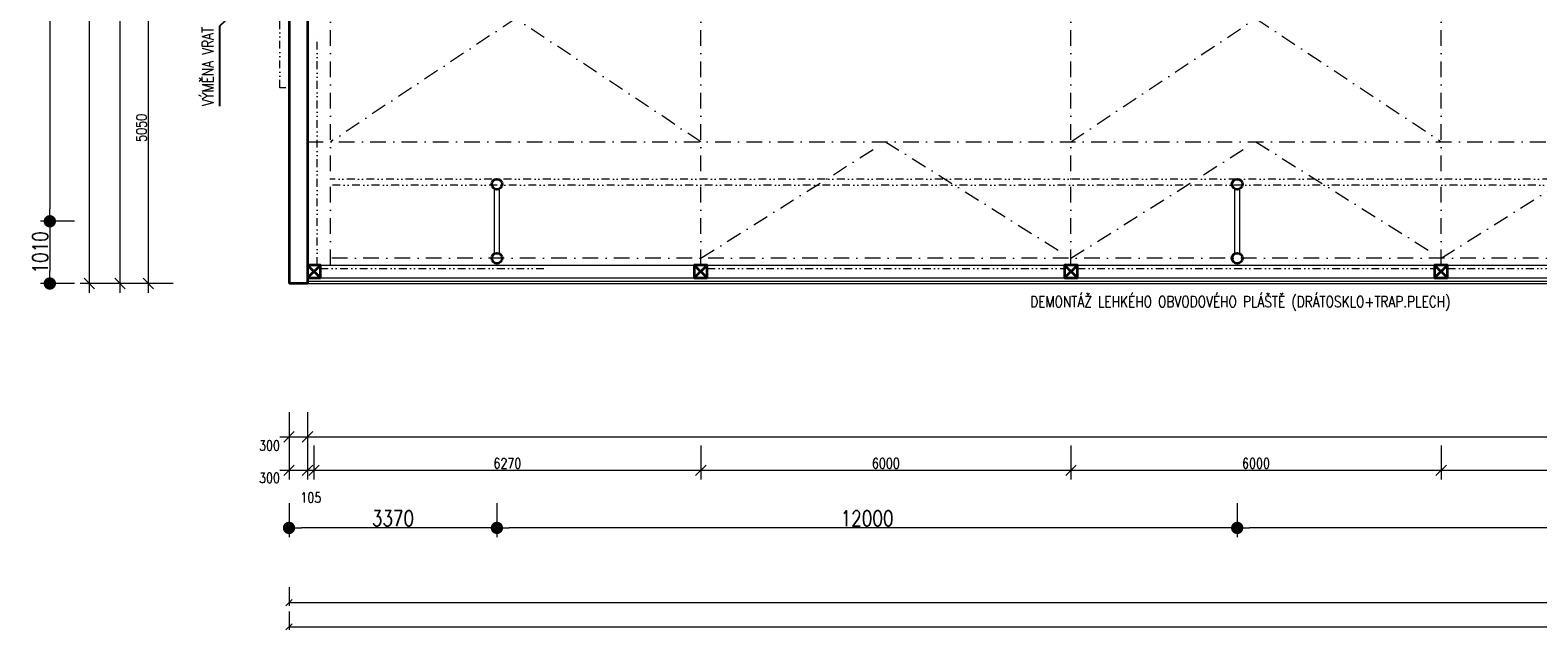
# Model space of a CAD drawing. Header units: millimetres. Extents: x -485339 to 286898, y -1189934 to 1602269.
# Tile 155 of 230: x -144751 to -120312, y -640537 to -630809. Entities that reach past the tile are written whole.
import ezdxf
from ezdxf import colors
from ezdxf.entities.mleader import LeaderData, LeaderLine
from ezdxf.math import Vec2, Vec3

# ---------------------------------------------------------------- set-up
doc = ezdxf.new("R2010")
doc.units = ezdxf.units.MM
doc.header["$LTSCALE"] = 10
doc.linetypes.add('DASHDOT', pattern=[25.4, 12.7, -6.35, 0, -6.35])
doc.linetypes.add('DĚLICÍ2', pattern=[15.875, 6.35, -3.175, 0, -3.175, 0, -3.175])
doc.layers.get('Defpoints').update_dxf_attribs({"lineweight": 0})
for name, color, linetype, lineweight, true_color in [('BOUR_DVEŘE', 7, 'Continuous', 18, 0x4ccd32), ('BOUR_OBV.PLÁŠT', 7, 'Continuous', 18, 0x4ccd32), ('BOURÁNÍ_POPIS', 7, 'Continuous', 18, 0x4ccd32)]:
    doc.layers.add(name, color=color, linetype=linetype, lineweight=lineweight, true_color=true_color)
for name, color, linetype, lineweight in [('St__otvory_dveře', 40, 'Continuous', 18), ('St_kóty', 132, 'Continuous', 18), ('St_sloupy_konstrukce haly', 5, 'Continuous', 35), ('St_sloupy_opláštění_půdorys', 25, 'Continuous', 35), ('St_čáry_nad', 250, 'DĚLICÍ2', 18), ('St_čáry_osy', 250, 'DASHDOT', 18), ('St_čáry_plné', 250, 'Continuous', 18)]:
    doc.layers.add(name, color=color, linetype=linetype, lineweight=lineweight)
doc.styles.get("Standard").update_dxf_attribs({"font": 'simplex.shx', "width": 0.8})
doc.dimstyles.new('stavebníM100', dxfattribs={"dimtxt": 165, "dimasz": 170, "dimexe": 150, "dimexo": 100, "dimgap": 30, "dimtad": 1, "dimdec": 0, "dimtxsty": 'Standard', "dimblk": 'OBLIQUE', "dimcen": -2.5, "dimdle": 150, "dimclrd": 256, "dimclre": 256, "dimclrt": 256, "dimadec": 4, "dimazin": 0, "dimtfac": 1, "dimtdec": 0, "dimtmove": 2, "dimatfit": 3, "dimldrblk": 'OBLIQUE', "dimfxl": 400, "dimfxlon": 1, "dimlwd": -1, "dimlwe": -1, "dimarcsym": 0})
doc.dimstyles.new('stavebníM100_modul', dxfattribs={"dimtxt": 250, "dimasz": 200, "dimexe": 150, "dimexo": 100, "dimgap": 30, "dimtad": 1, "dimdec": 0, "dimtxsty": 'Standard', "dimblk": 'DOT', "dimcen": -2.5, "dimdle": 150, "dimclrd": 256, "dimclre": 256, "dimclrt": 256, "dimadec": 4, "dimazin": 0, "dimtfac": 1, "dimtdec": 0, "dimtmove": 2, "dimatfit": 3, "dimldrblk": 'OBLIQUE', "dimfxl": 400, "dimfxlon": 1, "dimlwd": -1, "dimlwe": -1, "dimarcsym": 0})
doc.dimstyles.new('stavebníM50 vnitřní', dxfattribs={"dimtxt": 100, "dimasz": 100, "dimexe": 50, "dimexo": 100, "dimgap": 30, "dimtad": 1, "dimdec": 0, "dimtxsty": 'Standard', "dimblk": 'OBLIQUE', "dimcen": 2.5, "dimclrd": 256, "dimclre": 256, "dimclrt": 256, "dimadec": 0, "dimazin": 0, "dimtfac": 1, "dimtdec": 0, "dimtmove": 2, "dimatfit": 2, "dimldrblk": 'OBLIQUE', "dimfxl": 250, "dimfxlon": 1, "dimlwd": -1, "dimlwe": -1, "dimarcsym": 0})

# ---------------------------------------------------------------- blocks, each defined once
blk = doc.blocks.new('G$C08AFE675')
at = {"layer": 'St_sloupy_konstrukce haly', "color": 250, "lineweight": 18, "ltscale": 2}
for points in [[(-525, 40), (525, 40)], [(-525, -40), (525, -40)]]:
    blk.add_lwpolyline(points, dxfattribs=at)
at = {"layer": 'St_sloupy_konstrukce haly', "ltscale": 2}
for centre in [(-600, 0), (600, 0)]:
    blk.add_circle(centre, 85, dxfattribs=at)
blk = doc.blocks.new('G$C8B08AB9A')
at = {"layer": 'St__otvory_dveře', "color": 0, "linetype": 'DĚLICÍ2', "ltscale": 2}
for points in [[(-3750, 0), (-3750, -100), (0, -100)], [(3750, 0), (3750, -100), (0, -100)]]:
    blk.add_lwpolyline(points, dxfattribs=at)
at = {"layer": 'St__otvory_dveře', "color": 0, "ltscale": 2}
for points in [[(-2459, -50), (-2409, -50), (-2409, 0), (-2459, 0)], [(-634, -50), (-584, -50), (-584, 0), (-634, 0)], [(634, -50), (584, -50), (584, 0), (634, 0)], [(2459, -50), (2409, -50), (2409, 0), (2459, 0)], [(-1465, -156), (-1398, -195), (-1398, -118)], [(1465, -156), (1398, -195), (1398, -118)]]:
    blk.add_lwpolyline(points, close=True, dxfattribs=at)
for points in [[(-584, 0), (-2409, 0)], [(584, 0), (2409, 0)], [(-584, -50), (-2409, -50)], [(-683, -156), (-1465, -156)], [(584, -50), (2409, -50)], [(683, -156), (1465, -156)]]:
    blk.add_lwpolyline(points, dxfattribs=at)
blk = doc.blocks.new('G$C0F2906C7')
at = {"layer": 'St_sloupy_opláštění_půdorys', "ltscale": 2}
blk.add_lwpolyline([(-105, -105), (105, -105), (105, 105), (-105, 105)], close=True, dxfattribs=at)
for points in [[(-105, 105), (105, -105)], [(105, 105), (-105, -105)]]:
    blk.add_lwpolyline(points, dxfattribs=at)
blk = doc.blocks.new('*U3715')
at = {"layer": 'St_čáry_osy', "ltscale": 2}
blk.add_lwpolyline([(-3000, -1945), (-4, -55), (3000, -1945)], dxfattribs=at)
blk = doc.blocks.new('*U3716')
at = {"layer": 'St_čáry_osy', "ltscale": 2}
for p in [(0, 0), (6000, 0), (12000, 0)]:
    blk.add_blockref('*U3715', p, dxfattribs=at)
blk = doc.blocks.new('*U3719')
at = {"layer": 'St_čáry_osy', "ltscale": 2}
blk.add_lwpolyline([(-3000, -1000), (-4, 1000), (3000, -1000)], dxfattribs=at)
blk = doc.blocks.new('*U3720')
at = {"layer": 'St_čáry_osy', "ltscale": 2}
blk.add_blockref('*U3719', (0, 0), dxfattribs=at)
blk = doc.blocks.new('*U3721')
at = {"layer": 'St_čáry_osy', "ltscale": 2}
blk.add_lwpolyline([(3000, -1000), (0, 1000), (-3000, -1000)], dxfattribs=at)
blk = doc.blocks.new('*U3722')
at = {"layer": 'St_čáry_osy', "ltscale": 2}
for p in [(0, 14000), (0, 12000), (0, 10000), (0, 8000), (0, 6000), (0, 4000), (0, 2000), (0, 0)]:
    blk.add_blockref('*U3721', p, dxfattribs=at)
blk = doc.blocks.new('_OBLIQUE')
at = {"color": 0, "linetype": 'ByBlock'}
blk.add_line((-0.5, -0.5), (0.5, 0.5), dxfattribs=at)
blk = doc.blocks.new('*D4047')
at = {"layer": 'Defpoints', "color": 0}
for p in [(-140555, -636716), (-140255, -636716), (-140255, -637405)]:
    blk.add_point(p, dxfattribs=at)
at = {"layer": 'St_kóty'}
for p, q in [((-140555, -637005), (-140555, -637555)), ((-140255, -637005), (-140255, -637555)), ((-140705, -637405), (-140105, -637405))]:
    blk.add_line(p, q, dxfattribs=at)
at = {"layer": 'St_kóty', "linetype": 'ByBlock', "xscale": 170, "yscale": 170, "zscale": 170, "rotation": 180}
blk.add_blockref('_OBLIQUE', (-140555, -637405), dxfattribs=at)
at = {"layer": 'St_kóty', "linetype": 'ByBlock', "xscale": 170, "yscale": 170, "zscale": 170}
blk.add_blockref('_OBLIQUE', (-140255, -637405), dxfattribs=at)
at = {"layer": 'St_kóty', "insert": (-140872, -637547), "char_height": 165, "attachment_point": 5}
blk.add_mtext('300', dxfattribs=at)
blk = doc.blocks.new('*D4048')
at = {"layer": 'Defpoints', "color": 0}
for p in [(-140255, -636716), (-70505, -637116), (-70505, -637405)]:
    blk.add_point(p, dxfattribs=at)
at = {"layer": 'St_kóty'}
for p, q in [((-140255, -637005), (-140255, -637555)), ((-70505, -637216), (-70505, -637555)), ((-140405, -637405), (-70355, -637405))]:
    blk.add_line(p, q, dxfattribs=at)
at = {"layer": 'St_kóty', "linetype": 'ByBlock', "xscale": 170, "yscale": 170, "zscale": 170, "rotation": 180}
blk.add_blockref('_OBLIQUE', (-140255, -637405), dxfattribs=at)
at = {"layer": 'St_kóty', "linetype": 'ByBlock', "xscale": 170, "yscale": 170, "zscale": 170}
blk.add_blockref('_OBLIQUE', (-70505, -637405), dxfattribs=at)
at = {"layer": 'St_kóty', "insert": (-105380, -637292), "char_height": 165, "attachment_point": 5}
blk.add_mtext('69750', dxfattribs=at)
blk = doc.blocks.new('*D4062')
at = {"layer": 'Defpoints', "color": 0}
for p in [(-140555, -634919), (-140255, -634919), (-140255, -637949)]:
    blk.add_point(p, dxfattribs=at)
at = {"layer": 'St_kóty'}
for p, q in [((-140555, -637549), (-140555, -638099)), ((-140255, -637549), (-140255, -638099)), ((-140705, -637949), (-140105, -637949))]:
    blk.add_line(p, q, dxfattribs=at)
at = {"layer": 'St_kóty', "linetype": 'ByBlock', "xscale": 170, "yscale": 170, "zscale": 170, "rotation": 180}
blk.add_blockref('_OBLIQUE', (-140555, -637949), dxfattribs=at)
at = {"layer": 'St_kóty', "linetype": 'ByBlock', "xscale": 170, "yscale": 170, "zscale": 170}
blk.add_blockref('_OBLIQUE', (-140255, -637949), dxfattribs=at)
at = {"layer": 'St_kóty', "insert": (-140872, -638072), "char_height": 165, "attachment_point": 5}
blk.add_mtext('300', dxfattribs=at)
blk = doc.blocks.new('*D4063')
at = {"layer": 'Defpoints', "color": 0}
for p in [(-140255, -634919), (-140150, -634724), (-140150, -637949)]:
    blk.add_point(p, dxfattribs=at)
at = {"layer": 'St_kóty'}
for p, q in [((-140255, -637549), (-140255, -638099)), ((-140150, -637549), (-140150, -638099)), ((-140405, -637949), (-140000, -637949))]:
    blk.add_line(p, q, dxfattribs=at)
at = {"layer": 'St_kóty', "xscale": 170, "yscale": 170, "zscale": 170, "rotation": 180}
blk.add_blockref('_OBLIQUE', (-140255, -637949), dxfattribs=at)
at = {"layer": 'St_kóty', "xscale": 170, "yscale": 170, "zscale": 170}
blk.add_blockref('_OBLIQUE', (-140150, -637949), dxfattribs=at)
at = {"layer": 'St_kóty', "insert": (-140202, -638391), "char_height": 165, "attachment_point": 5}
blk.add_mtext('105', dxfattribs=at)
blk = doc.blocks.new('*D4064')
at = {"layer": 'Defpoints', "color": 0}
for p in [(-140150, -634724), (-133880, -634724), (-133880, -637949)]:
    blk.add_point(p, dxfattribs=at)
at = {"layer": 'St_kóty'}
for p, q in [((-140150, -637549), (-140150, -638099)), ((-133880, -637549), (-133880, -638099)), ((-140300, -637949), (-133730, -637949))]:
    blk.add_line(p, q, dxfattribs=at)
at = {"layer": 'St_kóty', "xscale": 170, "yscale": 170, "zscale": 170, "rotation": 180}
blk.add_blockref('_OBLIQUE', (-140150, -637949), dxfattribs=at)
at = {"layer": 'St_kóty', "xscale": 170, "yscale": 170, "zscale": 170}
blk.add_blockref('_OBLIQUE', (-133880, -637949), dxfattribs=at)
at = {"layer": 'St_kóty', "insert": (-137015, -637836), "char_height": 165, "attachment_point": 5}
blk.add_mtext('6270', dxfattribs=at)
blk = doc.blocks.new('*D4065')
at = {"layer": 'Defpoints', "color": 0}
for p in [(-133880, -634724), (-127880, -634724), (-127880, -637949)]:
    blk.add_point(p, dxfattribs=at)
at = {"layer": 'St_kóty'}
for p, q in [((-133880, -637549), (-133880, -638099)), ((-127880, -637549), (-127880, -638099)), ((-134030, -637949), (-127730, -637949))]:
    blk.add_line(p, q, dxfattribs=at)
at = {"layer": 'St_kóty', "xscale": 170, "yscale": 170, "zscale": 170, "rotation": 180}
blk.add_blockref('_OBLIQUE', (-133880, -637949), dxfattribs=at)
at = {"layer": 'St_kóty', "xscale": 170, "yscale": 170, "zscale": 170}
blk.add_blockref('_OBLIQUE', (-127880, -637949), dxfattribs=at)
at = {"layer": 'St_kóty', "insert": (-130880, -637836), "char_height": 165, "attachment_point": 5}
blk.add_mtext('6000', dxfattribs=at)
blk = doc.blocks.new('*D4066')
at = {"layer": 'Defpoints', "color": 0}
for p in [(-127880, -634724), (-121880, -634724), (-121880, -637949)]:
    blk.add_point(p, dxfattribs=at)
at = {"layer": 'St_kóty'}
for p, q in [((-127880, -637549), (-127880, -638099)), ((-121880, -637549), (-121880, -638099)), ((-128030, -637949), (-121730, -637949))]:
    blk.add_line(p, q, dxfattribs=at)
at = {"layer": 'St_kóty', "xscale": 170, "yscale": 170, "zscale": 170, "rotation": 180}
blk.add_blockref('_OBLIQUE', (-127880, -637949), dxfattribs=at)
at = {"layer": 'St_kóty', "xscale": 170, "yscale": 170, "zscale": 170}
blk.add_blockref('_OBLIQUE', (-121880, -637949), dxfattribs=at)
at = {"layer": 'St_kóty', "insert": (-124880, -637836), "char_height": 165, "attachment_point": 5}
blk.add_mtext('6000', dxfattribs=at)
blk = doc.blocks.new('*D4067')
at = {"layer": 'Defpoints', "color": 0}
for p in [(-121880, -634724), (-115880, -634724), (-115880, -637949)]:
    blk.add_point(p, dxfattribs=at)
at = {"layer": 'St_kóty'}
for p, q in [((-121880, -637549), (-121880, -638099)), ((-115880, -637549), (-115880, -638099)), ((-122030, -637949), (-115730, -637949))]:
    blk.add_line(p, q, dxfattribs=at)
at = {"layer": 'St_kóty', "xscale": 170, "yscale": 170, "zscale": 170, "rotation": 180}
blk.add_blockref('_OBLIQUE', (-121880, -637949), dxfattribs=at)
at = {"layer": 'St_kóty', "xscale": 170, "yscale": 170, "zscale": 170}
blk.add_blockref('_OBLIQUE', (-115880, -637949), dxfattribs=at)
at = {"layer": 'St_kóty', "insert": (-118880, -637836), "char_height": 165, "attachment_point": 5}
blk.add_mtext('6000', dxfattribs=at)
blk = doc.blocks.new('_Dot')
at = {"color": 0, "linetype": 'ByBlock', "lineweight": -2}
blk.add_line((-0.5, 0), (-1, 0), dxfattribs=at)
at = {"color": 0, "linetype": 'ByBlock', "const_width": 0.5}
blk.add_lwpolyline([(-0.25, 0, 1), (0.25, 0, 1)], format="xyb", close=True, dxfattribs=at)
blk = doc.blocks.new('*D4092')
at = {"layer": 'Defpoints', "color": 0}
for p in [(-125185, -615709), (-113185, -615709), (-125185, -638883)]:
    blk.add_point(p, dxfattribs=at)
at = {"layer": 'St_kóty'}
for p, q in [((-125185, -638483), (-125185, -639033)), ((-113185, -638483), (-113185, -639033)), ((-113385, -638883), (-124985, -638883))]:
    blk.add_line(p, q, dxfattribs=at)
at = {"layer": 'St_kóty', "xscale": 200, "yscale": 200, "zscale": 200, "rotation": 180}
blk.add_blockref('_Dot', (-125185, -638883), dxfattribs=at)
at = {"layer": 'St_kóty', "xscale": 200, "yscale": 200, "zscale": 200}
blk.add_blockref('_Dot', (-113185, -638883), dxfattribs=at)
at = {"layer": 'St_kóty', "insert": (-119185, -638728), "char_height": 250, "attachment_point": 5}
blk.add_mtext('12000', dxfattribs=at)
blk = doc.blocks.new('*D4093')
at = {"layer": 'Defpoints', "color": 0}
for p in [(-137185, -615709), (-125185, -615709), (-137185, -638883)]:
    blk.add_point(p, dxfattribs=at)
at = {"layer": 'St_kóty'}
for p, q in [((-137185, -638483), (-137185, -639033)), ((-125185, -638483), (-125185, -639033)), ((-125385, -638883), (-136985, -638883))]:
    blk.add_line(p, q, dxfattribs=at)
at = {"layer": 'St_kóty', "xscale": 200, "yscale": 200, "zscale": 200, "rotation": 180}
blk.add_blockref('_Dot', (-137185, -638883), dxfattribs=at)
at = {"layer": 'St_kóty', "xscale": 200, "yscale": 200, "zscale": 200}
blk.add_blockref('_Dot', (-125185, -638883), dxfattribs=at)
at = {"layer": 'St_kóty', "insert": (-131185, -638728), "char_height": 250, "attachment_point": 5}
blk.add_mtext('12000', dxfattribs=at)
blk = doc.blocks.new('*D4094')
at = {"layer": 'Defpoints', "color": 0}
for p in [(-137185, -615709), (-140555, -634919), (-140555, -638883)]:
    blk.add_point(p, dxfattribs=at)
at = {"layer": 'St_kóty'}
for p, q in [((-140555, -638483), (-140555, -639033)), ((-137185, -638483), (-137185, -639033)), ((-137385, -638883), (-140355, -638883))]:
    blk.add_line(p, q, dxfattribs=at)
at = {"layer": 'St_kóty', "xscale": 200, "yscale": 200, "zscale": 200, "rotation": 180}
blk.add_blockref('_Dot', (-140555, -638883), dxfattribs=at)
at = {"layer": 'St_kóty', "xscale": 200, "yscale": 200, "zscale": 200}
blk.add_blockref('_Dot', (-137185, -638883), dxfattribs=at)
at = {"layer": 'St_kóty', "insert": (-138870, -638728), "char_height": 250, "attachment_point": 5}
blk.add_mtext('3370', dxfattribs=at)
blk = doc.blocks.new('*D4096')
at = {"layer": 'Defpoints', "color": 0}
for p in [(-142835, -629869), (-140555, -629869), (-140555, -634919)]:
    blk.add_point(p, dxfattribs=at)
at = {"layer": 'St_kóty'}
for p, q in [((-142835, -635069), (-142835, -629719)), ((-142435, -629869), (-142985, -629869)), ((-142435, -634919), (-142985, -634919))]:
    blk.add_line(p, q, dxfattribs=at)
at = {"layer": 'St_kóty', "linetype": 'ByBlock', "xscale": 170, "yscale": 170, "zscale": 170}
for p, rotation in [((-142835, -629869), 90), ((-142835, -634919), 270)]:
    blk.add_blockref('_OBLIQUE', p, dxfattribs=dict(at, rotation=rotation))
at = {"layer": 'St_kóty', "insert": (-142947, -632394), "char_height": 165, "attachment_point": 5, "rotation": 90}
blk.add_mtext('5050', dxfattribs=at)
blk = doc.blocks.new('*D4106')
at = {"layer": 'Defpoints', "color": 0}
for p in [(-140555, -619489), (-143295, -634919), (-140555, -634919)]:
    blk.add_point(p, dxfattribs=at)
at = {"layer": 'St_kóty'}
for p, q in [((-142895, -619489), (-143445, -619489)), ((-143295, -619339), (-143295, -635069)), ((-142895, -634919), (-143445, -634919))]:
    blk.add_line(p, q, dxfattribs=at)
at = {"layer": 'St_kóty', "linetype": 'ByBlock', "xscale": 170, "yscale": 170, "zscale": 170}
for p, rotation in [((-143295, -619489), 90), ((-143295, -634919), 270)]:
    blk.add_blockref('_OBLIQUE', p, dxfattribs=dict(at, rotation=rotation))
at = {"layer": 'St_kóty', "insert": (-143407, -627204), "char_height": 165, "attachment_point": 5, "rotation": 90}
blk.add_mtext('15430', dxfattribs=at)
blk = doc.blocks.new('*D4107')
at = {"layer": 'Defpoints', "color": 0}
for p in [(-143791, -567764), (-140455, -567764), (-140555, -634919)]:
    blk.add_point(p, dxfattribs=at)
at = {"layer": 'St_kóty'}
for p, q in [((-143791, -635069), (-143791, -567614)), ((-143391, -567764), (-143941, -567764)), ((-143391, -634919), (-143941, -634919))]:
    blk.add_line(p, q, dxfattribs=at)
at = {"layer": 'St_kóty', "linetype": 'ByBlock', "xscale": 170, "yscale": 170, "zscale": 170}
for p, rotation in [((-143791, -567764), 90), ((-143791, -634919), 270)]:
    blk.add_blockref('_OBLIQUE', p, dxfattribs=dict(at, rotation=rotation))
at = {"layer": 'St_kóty', "insert": (-143904, -601342), "char_height": 165, "attachment_point": 5, "rotation": 90}
blk.add_mtext('67155', dxfattribs=at)
blk = doc.blocks.new('*D4111')
at = {"layer": 'Defpoints', "color": 0}
for p in [(-137225, -616609), (-144432, -633909), (-137225, -633909)]:
    blk.add_point(p, dxfattribs=at)
at = {"layer": 'St_kóty'}
for p, q in [((-144032, -616609), (-144582, -616609)), ((-144432, -616809), (-144432, -633709)), ((-144032, -633909), (-144582, -633909))]:
    blk.add_line(p, q, dxfattribs=at)
at = {"layer": 'St_kóty', "xscale": 200, "yscale": 200, "zscale": 200}
for p, rotation in [((-144432, -616609), 90), ((-144432, -633909), 270)]:
    blk.add_blockref('_Dot', p, dxfattribs=dict(at, rotation=rotation))
at = {"layer": 'St_kóty', "insert": (-144587, -625259), "char_height": 250, "attachment_point": 5, "rotation": 90}
blk.add_mtext('17300', dxfattribs=at)
blk = doc.blocks.new('*D4112')
at = {"layer": 'Defpoints', "color": 0}
for p in [(-137225, -633909), (-144432, -634919), (-140555, -634919)]:
    blk.add_point(p, dxfattribs=at)
at = {"layer": 'St_kóty'}
for p, q in [((-144032, -633909), (-144582, -633909)), ((-144432, -634109), (-144432, -634719)), ((-144032, -634919), (-144582, -634919))]:
    blk.add_line(p, q, dxfattribs=at)
at = {"layer": 'St_kóty', "xscale": 200, "yscale": 200, "zscale": 200}
for p, rotation in [((-144432, -633909), 90), ((-144432, -634919), 270)]:
    blk.add_blockref('_Dot', p, dxfattribs=dict(at, rotation=rotation))
at = {"layer": 'St_kóty', "insert": (-144587, -634414), "char_height": 250, "attachment_point": 5, "rotation": 90}
blk.add_mtext('1010', dxfattribs=at)
blk = doc.blocks.new('*D5385')
at = {"layer": 'Defpoints', "color": 0}
for p in [(-43625, -616887), (-140555, -634919), (-43625, -640487)]:
    blk.add_point(p, dxfattribs=at)
at = {"layer": 'St_kóty'}
for p, q in [((-140555, -640237), (-140555, -640537)), ((-43625, -640237), (-43625, -640537)), ((-140555, -640487), (-43625, -640487))]:
    blk.add_line(p, q, dxfattribs=at)
at = {"layer": 'St_kóty', "linetype": 'ByBlock', "xscale": 100, "yscale": 100, "zscale": 100, "rotation": 180}
blk.add_blockref('_OBLIQUE', (-140555, -640487), dxfattribs=at)
at = {"layer": 'St_kóty', "linetype": 'ByBlock', "xscale": 100, "yscale": 100, "zscale": 100}
blk.add_blockref('_OBLIQUE', (-43625, -640487), dxfattribs=at)
at = {"layer": 'St_kóty', "insert": (-92090, -640407), "char_height": 100, "attachment_point": 5}
blk.add_mtext('96930', dxfattribs=at)
blk = doc.blocks.new('*D5386')
at = {"layer": 'Defpoints', "color": 0}
for p in [(-140555, -634919), (-59725, -635319), (-59725, -640095)]:
    blk.add_point(p, dxfattribs=at)
at = {"layer": 'St_kóty'}
for p, q in [((-140555, -639845), (-140555, -640145)), ((-59725, -639845), (-59725, -640145)), ((-140555, -640095), (-59725, -640095))]:
    blk.add_line(p, q, dxfattribs=at)
at = {"layer": 'St_kóty', "linetype": 'ByBlock', "xscale": 100, "yscale": 100, "zscale": 100, "rotation": 180}
blk.add_blockref('_OBLIQUE', (-140555, -640095), dxfattribs=at)
at = {"layer": 'St_kóty', "linetype": 'ByBlock', "xscale": 100, "yscale": 100, "zscale": 100}
blk.add_blockref('_OBLIQUE', (-59725, -640095), dxfattribs=at)
at = {"layer": 'St_kóty', "insert": (-100140, -640015), "char_height": 100, "attachment_point": 5}
blk.add_mtext('80830', dxfattribs=at)

msp = doc.modelspace()

# ---------------------------------------------------------------- linework, layer by layer
at = {"layer": 'BOUR_OBV.PLÁŠT', "ltscale": 2}
for points in [[(-140254.9, -634829.2), (-70504.9, -634829.2)], [(-140254.9, -634879.2), (-70504.9, -634879.2)]]:
    msp.add_lwpolyline(points, dxfattribs=at)
at = {"layer": 'St_sloupy_konstrukce haly', "ltscale": 2}
for points in [[(-140554.9, -629869.2), (-140554.9, -634919.2)], [(-140254.9, -629869.2), (-140254.9, -634919.2)], [(-140254.9, -634919.2), (-140554.9, -634919.2)]]:
    msp.add_lwpolyline(points, dxfattribs=at)
at = {"layer": 'St_čáry_nad', "ltscale": 2}
for points in [[(-140099.9, -634619.2), (-140099.9, -630889.2)], [(-71184.9, -633224.2), (-139879.9, -633224.2)], [(-71101.2, -633324.2), (-139879.9, -633324.2)], [(-140044.9, -634674.2), (-136314.9, -634674.2)], [(-133774.9, -634674.2), (-127984.9, -634674.2)], [(-127774.9, -634674.2), (-121984.9, -634674.2)], [(-121774.9, -634674.2), (-115984.9, -634674.2)]]:
    msp.add_lwpolyline(points, dxfattribs=at)
at = {"layer": 'St_čáry_osy', "ltscale": 2}
for points in [[(-139879.9, -634619.2), (-139879.9, -567627.2)], [(-133879.9, -634619.2), (-133879.9, -567627.2)], [(-127879.9, -634619.2), (-127879.9, -567627.2)], [(-121879.9, -634619.2), (-121879.9, -567627.2)], [(-140254.9, -632619.2), (-70504.9, -632619.2)], [(-70504.9, -634509.2), (-140099.9, -634509.2)]]:
    msp.add_lwpolyline(points, dxfattribs=at)
at = {"layer": 'St_čáry_plné', "ltscale": 2}
for points in [[(-140254.9, -634619.2), (-70504.9, -634619.2)], [(-140254.9, -634919.2), (-70504.9, -634919.2)]]:
    msp.add_lwpolyline(points, dxfattribs=at)

# ---------------------------------------------------------------- block references
at = {"layer": 'BOUR_DVEŘE', "ltscale": 2, "xscale": -1, "rotation": 270}
msp.add_blockref('G$C8B08AB9A', (-140604.9, -627994.2), dxfattribs=at)
at = {"layer": 'St_sloupy_konstrukce haly', "ltscale": 2, "rotation": 90}
for p in [(-137184.9, -633909.2), (-125184.9, -633909.2)]:
    msp.add_blockref('G$C08AFE675', p, dxfattribs=at)
at = {"layer": 'St_sloupy_opláštění_půdorys', "ltscale": 2, "rotation": 90}
for p in [(-140149.9, -634724.2), (-133879.9, -634724.2), (-127879.9, -634724.2), (-121879.9, -634724.2)]:
    msp.add_blockref('G$C0F2906C7', p, dxfattribs=at)
at = {"layer": 'St_čáry_osy', "ltscale": 2}
for name, p in [('*U3722', (-136879.9, -631619.2)), ('*U3720', (-124879.9, -631619.2)), ('*U3716', (-130879.9, -632564.2))]:
    msp.add_blockref(name, p, dxfattribs=at)

# ---------------------------------------------------------------- texts
at = {"layer": 'BOURÁNÍ_POPIS', "width": 0.8}
msp.add_text('DEMONTÁŽ LEHKÉHO OBVODOVÉHO PLÁŠTĚ (DRÁTOSKLO+TRAP.PLECH)', height=180, dxfattribs=at).set_placement((-128541.2, -635303.7))

# ---------------------------------------------------------------- dimensions: what is measured, and where the dimension line sits
at = {"layer": 'St_kóty'}
for base, p1, p2, dimstyle, picture, middle in [((-143791.1, -567764.4), (-140554.9, -634919.2), (-140454.9, -567764.4), 'stavebníM100', '*D4107', (-143903.6, -601341.8)), ((-144431.9, -633909.2), (-137224.9, -616609.2), (-137224.9, -633909.2), 'stavebníM100_modul', '*D4111', (-144586.9, -625259.2)), ((-143295, -634919.2), (-140554.9, -619489.2), (-140554.9, -634919.2), 'stavebníM100', '*D4106', (-143407.5, -627204.2)), ((-142834.7, -629869.2), (-140554.9, -634919.2), (-140554.9, -629869.2), 'stavebníM100', '*D4096', (-142947.2, -632394.2)), ((-144431.9, -634919.2), (-137224.9, -633909.2), (-140554.9, -634919.2), 'stavebníM100_modul', '*D4112', (-144586.9, -634414.2))]:
    dim = msp.add_linear_dim(base=base, p1=p1, p2=p2, angle=90, dimstyle=dimstyle, dxfattribs=at)
    dim.commit()
    dim.dimension.update_dxf_attribs({"geometry": picture, "text_midpoint": middle})
for base, p1, p2, dimstyle, picture, middle in [((-140554.9, -638883.1), (-137184.9, -615709.2), (-140554.9, -634919.2), 'stavebníM100_modul', '*D4094', (-138869.9, -638728.1)), ((-137184.9, -638883.1), (-125184.9, -615709.2), (-137184.9, -615709.2), 'stavebníM100_modul', '*D4093', (-131184.9, -638728.1)), ((-125184.9, -638883.1), (-113184.9, -615709.2), (-125184.9, -615709.2), 'stavebníM100_modul', '*D4092', (-119184.9, -638728.1)), ((-43625.2, -640486.7), (-140554.9, -634919.2), (-43625.2, -616887.4), 'stavebníM50 vnitřní', '*D5385', (-92090, -640406.7)), ((-59724.9, -640094.8), (-140554.9, -634919.2), (-59724.9, -635319.2), 'stavebníM50 vnitřní', '*D5386', (-100139.9, -640014.8)), ((-140149.9, -637948.6), (-140254.9, -634919.2), (-140149.9, -634724.2), 'stavebníM100', '*D4063', (-140202.4, -638391.1)), ((-133879.9, -637948.6), (-140149.9, -634724.2), (-133879.9, -634724.2), 'stavebníM100', '*D4064', (-137014.9, -637836.1)), ((-127879.9, -637948.6), (-133879.9, -634724.2), (-127879.9, -634724.2), 'stavebníM100', '*D4065', (-130879.9, -637836.1)), ((-121879.9, -637948.6), (-127879.9, -634724.2), (-121879.9, -634724.2), 'stavebníM100', '*D4066', (-124879.9, -637836.1)), ((-115879.9, -637948.6), (-121879.9, -634724.2), (-115879.9, -634724.2), 'stavebníM100', '*D4067', (-118879.9, -637836.1))]:
    dim = msp.add_linear_dim(base=base, p1=p1, p2=p2, dimstyle=dimstyle, dxfattribs=at)
    dim.commit()
    dim.dimension.update_dxf_attribs({"geometry": picture, "text_midpoint": middle})
for base, p1, p2, picture, middle in [((-140254.9, -637948.6), (-140554.9, -634919.2), (-140254.9, -634919.2), '*D4062', (-140871.7, -638072)), ((-140254.9, -637404.5), (-140554.9, -636715.8), (-140254.9, -636715.8), '*D4047', (-140871.7, -637546.7))]:
    dim = msp.add_linear_dim(base=base, p1=p1, p2=p2, dimstyle='stavebníM100', dxfattribs=at)
    dim.commit()
    dim.dimension.update_dxf_attribs({"geometry": picture, "text_midpoint": middle, "dimtype": 160})
dim = msp.add_linear_dim(base=(-70504.9, -637404.5), p1=(-140254.9, -636715.8), p2=(-70504.9, -637115.8), dimstyle='stavebníM100', override={"dimtxsty": 'Standard', "dimldrblk": 'OBLIQUE'}, dxfattribs=at)
dim.commit()
dim.dimension.update_dxf_attribs({"geometry": '*D4048', "text_midpoint": (-105379.9, -637292)})

# ---------------------------------------------------------------- leaders
at = {"layer": 'BOURÁNÍ_POPIS'}
ml = msp.add_multileader_mtext('Standard', dxfattribs=at)
ml.set_content('VÝMĚNA VRAT')
ml.set_leader_properties()
ml.build(insert=Vec2(0, 0))
ml.multileader.update_dxf_attribs({"text_left_attachment_type": 6, "text_right_attachment_type": 6, "arrow_head_size": 180})
ctx = ml.context
ctx.base_point, ctx.char_height, ctx.arrow_head_size, ctx.plane_origin, ctx.plane_x_axis, ctx.plane_y_axis = Vec3(-141682.5, -632286.8), 180, 180, Vec3(-142646.8, -629967.3), Vec3(0, 1), Vec3(-1, 0)
ctx.left_attachment, ctx.right_attachment, ctx.text_align_type = 6, 6, 2
notes = []
notes.append((ctx, [(0, (1, 1, 0), (-141682.5, -630745.6), (0, -1), 8, [(0, [(-140654.9, -629789.2)], 0, [])])]))
ctx.mtext.insert, ctx.mtext.text_direction, ctx.mtext.rotation, ctx.mtext.alignment, ctx.mtext.flow_direction = Vec3(-141960.2, -630755.6), Vec3(0, 1), 1.5707963, 3, 5
for ctx, leaders in notes:
    for number, flags, end, landing, length, lines in leaders:
        leader = LeaderData()
        leader.index, (leader.has_last_leader_line, leader.has_dogleg_vector, leader.attachment_direction) = number, flags
        leader.last_leader_point, leader.dogleg_vector, leader.dogleg_length = Vec3(end), Vec3(landing), length
        for number, points, colour, breaks in lines:
            line = LeaderLine()
            line.index, line.vertices, line.color, line.breaks = number, Vec3.list(points), colors.encode_raw_color(colour), breaks
            leader.lines.append(line)
        ctx.leaders.append(leader)

doc.saveas('drawing.dxf')
